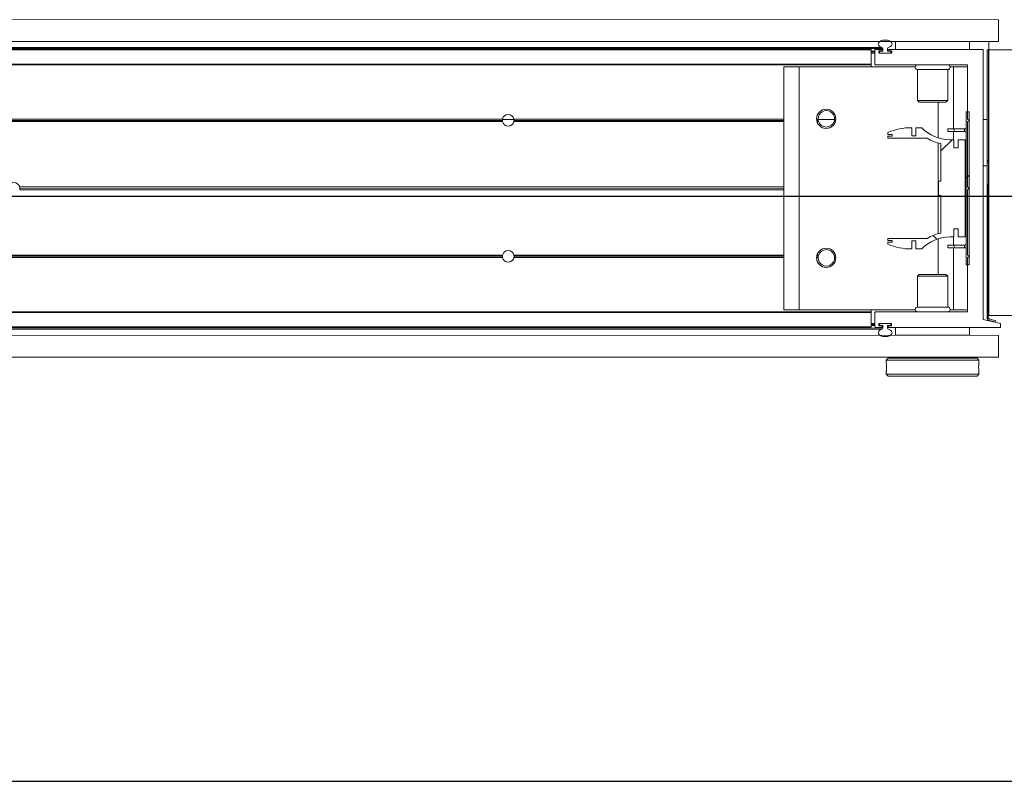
# Model space of a CAD drawing. Header units: feet. Extents: x 0 to 152508, y 0 to 59424.
# Tile 112 of 122: x 152355.9 to 152357.22, y 59421.09 to 59422.12. Entities that reach past the tile are written whole.
import ezdxf

# ---------------------------------------------------------------- set-up
doc = ezdxf.new("R2010")
doc.units = ezdxf.units.FT
doc.header["$LTSCALE"] = 0.05
doc.header["$MEASUREMENT"] = 0
for name, color, linetype, lineweight in [('Bridge plan$0$BR_P_Rail_Object', 251, 'Continuous', 30), ('Bridge plan$0$DR_P_Underdrain', 252, 'Continuous', 13), ('Bridge plan$0$SC_Scratch7', 252, 'Continuous', 0)]:
    doc.layers.add(name, color=color, linetype=linetype, lineweight=lineweight)

# ---------------------------------------------------------------- blocks, each defined once
blk = doc.blocks.new('Bridge plan$0$HIGH ST SCREENWALL_13 PANEL PLAN_2')
at = {"layer": 'Bridge plan$0$SC_Scratch7', "lineweight": 0}
h = blk.add_hatch(dxfattribs=at)
h.set_pattern_fill('ANSI34', color=256, scale=0.1, style=0, pattern_type=2)
h.set_pattern_definition([(44.99814199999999, (-37.96426208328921, -14.21874450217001), (-0.5303118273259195, 0.53034622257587), []), (44.99814199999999, (-37.78748578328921, -14.21875020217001), (-0.5303118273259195, 0.53034622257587), []), (44.99814199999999, (-37.61070938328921, -14.21875600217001), (-0.5303118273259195, 0.53034622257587), []), (44.99814199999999, (-37.43393308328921, -14.21876170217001), (-0.5303118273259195, 0.53034622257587), [])])
h.paths.add_polyline_path([(-28.38139605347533, -0.1481617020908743), (-28.38096463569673, -0.1465518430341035), (-28.3894457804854, -0.1442790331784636, -0.3394542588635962), (-28.39129865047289, -0.1418641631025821), (-28.39128694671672, 0.218998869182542), (-28.39295361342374, 0.2189989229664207), (-28.39296531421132, -0.1418641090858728, 0.339454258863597), (-28.38987719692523, -0.1458888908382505)])
h = blk.add_hatch(dxfattribs=at)
h.set_pattern_fill('ANSI31', color=256, scale=0.01, style=0, pattern_type=2)
h.set_pattern_definition([(44.99814199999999, (-37.9729706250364, -14.22072872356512), (-0.08838530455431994, 0.08839103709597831), [])])
h.paths.add_polyline_path([(-28.42108126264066, 0.1355208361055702), (-28.42108795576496, -0.07085375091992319), (-28.41733796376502, -0.07085387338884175), (-28.41733127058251, 0.1355207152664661)])
h = blk.add_hatch(dxfattribs=at)
h.set_pattern_fill('ANSI38', color=256, scale=0.01, style=0, pattern_type=2)
h.set_pattern_definition([(44.99814199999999, (-37.87566250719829, -14.22925975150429), (-0.08838530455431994, 0.08839103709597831), []), (134.998142, (-37.87566250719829, -14.22925975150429), (-0.2651616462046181, 0.0883967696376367), [0.31249937, -0.18749962])])
h.paths.add_polyline_path([(-28.43215755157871, -0.0223247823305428), (-28.43215790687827, -0.03328276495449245), (-28.42254506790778, -0.0332830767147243), (-28.42254081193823, 0.09795025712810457), (-28.43215365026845, 0.09795056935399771), (-28.43215400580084, 0.08699258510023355), (-28.43779704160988, 0.08699276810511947), (-28.43779668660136, 0.09795075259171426), (-28.44343971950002, 0.09795093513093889, -0.2061892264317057), (-28.48107035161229, 0.1141594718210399), (-28.48910839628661, 0.1141597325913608), (-28.48910875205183, 0.1032017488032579), (-28.49468616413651, 0.1032019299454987), (-28.4946858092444, 0.1141599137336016, 0.09842250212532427), (-28.52670695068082, 0.1077961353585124), (-28.52670703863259, 0.1050894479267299), (-28.52097321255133, 0.1050892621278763), (-28.52097329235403, 0.1026286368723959), (-28.52670711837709, 0.1026288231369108), (-28.5267072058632, 0.09992213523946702), (-28.47381644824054, 0.09992041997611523, 0.0857050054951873), (-28.45534931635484, 0.09261790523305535), (-28.45535095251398, 0.04217715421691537), (-28.4586317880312, 0.04217726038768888), (-28.45863242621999, 0.02249226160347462), (-28.45535159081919, 0.02249215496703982), (-28.45535322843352, -0.02794859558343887, 0.08570500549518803), (-28.47382083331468, -0.03524991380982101), (-28.52671159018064, -0.03524819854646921), (-28.52671167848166, -0.03795488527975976), (-28.52097785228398, -0.03795507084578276), (-28.52097793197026, -0.0404156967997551), (-28.52671175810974, -0.0404155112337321), (-28.52671184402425, -0.04312219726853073, 0.09842250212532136), (-28.49469111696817, -0.04948805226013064), (-28.49469076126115, -0.03853007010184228), (-28.48911334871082, -0.03853025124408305), (-28.48911370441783, -0.04948823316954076), (-28.481075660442, -0.0494884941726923, -0.206189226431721), (-28.44344397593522, -0.03328239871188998), (-28.43780094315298, -0.03328258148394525), (-28.43780058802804, -0.0223245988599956)])
for p, q in [((-32.36711100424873, 0.259961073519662), (-28.37753565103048, 0.259831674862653)), ((-28.37753660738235, 0.2303317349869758), (-28.37753565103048, 0.259831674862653)), ((-32.36711196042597, 0.2304611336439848), (-28.37753660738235, 0.2303317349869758)), ((-28.51649500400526, 0.2198362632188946), (-28.51649466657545, 0.2302529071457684)), ((-28.51649466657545, 0.2302529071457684), (-28.41649486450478, 0.2302496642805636)), ((-28.48211973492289, 0.2303351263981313), (-28.48211973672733, 0.2302517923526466)), ((-28.45086979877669, 0.2302507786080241), (-28.45086979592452, 0.2303341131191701)), ((-28.41649486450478, 0.2302496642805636), (-28.41649520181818, 0.2198330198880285)), ((-28.39055741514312, 0.2303321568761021), (-28.39055778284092, 0.218998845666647)), ((-28.54941163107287, 0.2190171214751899), (-30.30637988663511, 0.2190741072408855)), ((-28.54941160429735, 0.2198373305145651), (-30.30635121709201, 0.2198943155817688)), ((-30.30631928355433, 0.2208079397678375), (-28.53378660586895, 0.2207504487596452)), ((-30.30625873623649, 0.2225402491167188), (-28.53505528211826, 0.2224828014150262)), ((-28.54941225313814, 0.1998242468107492), (-28.54941163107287, 0.2190171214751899)), ((-28.54941176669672, 0.2148373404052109), (-28.54420344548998, 0.2148371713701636)), ((-28.54941171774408, 0.2163373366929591), (-28.54420339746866, 0.2163371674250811)), ((-28.54941169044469, 0.2171706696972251), (-28.54420336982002, 0.2171705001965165)), ((-28.54941163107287, 0.2190171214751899), (-28.54941160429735, 0.2198373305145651)), ((-28.54420393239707, 0.1998372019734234), (-28.54420331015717, 0.2190169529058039)), ((-28.5433830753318, 0.2198371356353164), (-28.5352318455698, 0.2198368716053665)), ((-28.53920338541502, 0.2169334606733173), (-28.53920342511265, 0.2156988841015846)), ((-28.53920340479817, 0.2163370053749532), (-28.5382450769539, 0.2163369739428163)), ((-28.53920293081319, 0.2156703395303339), (-28.53824509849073, 0.2156703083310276)), ((-28.53916842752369, 0.2171703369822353), (-28.53824504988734, 0.2171703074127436)), ((-28.5383832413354, 0.2148786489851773), (-28.5225236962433, 0.2148781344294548)), ((-28.53523191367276, 0.2177535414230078), (-28.5383831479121, 0.2177536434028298)), ((-28.53824509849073, 0.2156703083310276), (-28.53824512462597, 0.2148786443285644)), ((-28.5382450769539, 0.2163369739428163), (-28.53824509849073, 0.2156703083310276)), ((-28.53824504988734, 0.2171703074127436), (-28.5382450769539, 0.2163369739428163)), ((-28.53824504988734, 0.2171703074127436), (-28.53722482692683, 0.2171702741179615)), ((-28.53741179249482, 0.214836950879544), (-28.52349515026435, 0.2148364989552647)), ((-28.53378672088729, 0.2171701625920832), (-28.53722482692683, 0.2171702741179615)), ((-28.53441166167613, 0.2190166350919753), (-28.53441167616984, 0.2185737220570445)), ((-28.53378660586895, 0.2207504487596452), (-28.53378672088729, 0.2171701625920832)), ((-28.52712006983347, 0.2171699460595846), (-28.52711995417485, 0.2207502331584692)), ((-28.52349507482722, 0.2171698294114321), (-28.52712006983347, 0.2171699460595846)), ((-28.52649502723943, 0.2185734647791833), (-28.52649501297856, 0.2190163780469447)), ((-28.52252360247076, 0.2177531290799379), (-28.52567484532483, 0.2177532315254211)), ((-28.52567477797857, 0.2198365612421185), (-28.39919044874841, 0.2198324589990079)), ((-28.52266179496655, 0.2156698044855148), (-28.52266177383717, 0.2163364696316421)), ((-28.52170346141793, 0.2156983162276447), (-28.52170342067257, 0.2169328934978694)), ((-28.3983702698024, 0.2190122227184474), (-28.39838206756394, -0.1447501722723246)), ((-28.39295361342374, 0.2189989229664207), (-28.39296531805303, -0.1418641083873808)), ((-28.39295361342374, 0.2189989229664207), (-28.39128694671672, 0.218998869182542)), ((-28.39128694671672, 0.218998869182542), (-28.39129865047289, -0.1418641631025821)), ((-28.39056940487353, -0.1393337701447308), (-28.39055778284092, 0.218998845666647)), ((-28.34889120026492, 0.2189974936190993), (-28.39055778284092, 0.218998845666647)), ((-28.54941225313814, 0.1998242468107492), (-30.30705074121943, 0.1998812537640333)), ((-28.54941228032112, 0.1990040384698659), (-28.54941225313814, 0.1998242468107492)), ((-28.54941228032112, 0.1990040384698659), (-30.30707940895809, 0.1990610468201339)), ((-28.66732879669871, 0.1964037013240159), (-28.66733943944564, -0.1317206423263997)), ((-28.64649550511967, 0.1964030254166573), (-28.66732879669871, 0.1964037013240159)), ((-28.64649550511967, 0.1964030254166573), (-28.64650614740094, -0.1317213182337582)), ((-28.49012278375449, 0.1963979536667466), (-28.64649550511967, 0.1964030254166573)), ((-28.54941236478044, 0.1963998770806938), (-28.54941228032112, 0.1990040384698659)), ((-28.4200244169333, 0.1989998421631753), (-28.54337062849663, 0.1990038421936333)), ((-28.48691261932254, 0.1924403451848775), (-28.48691396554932, 0.1509574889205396)), ((-28.44607936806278, 0.1924390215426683), (-28.48691261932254, 0.1924403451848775)), ((-28.44608071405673, 0.1509561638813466), (-28.44607936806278, 0.1924390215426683)), ((-28.43816258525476, 0.1963962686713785), (-28.44286894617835, 0.1963964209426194)), ((-28.43816258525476, 0.1963962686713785), (-28.43816530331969, 0.1126047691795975)), ((-28.41920429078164, 0.196395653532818), (-28.43816258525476, 0.1963962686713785)), ((-28.41920658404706, 0.1256666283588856), (-28.41920423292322, 0.1981796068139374)), ((-28.48691396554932, 0.1509574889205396), (-28.48454199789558, 0.1485853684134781)), ((-28.44608071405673, 0.1509561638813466), (-28.48691396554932, 0.1509574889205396)), ((-28.44845283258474, 0.1485841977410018), (-28.48454199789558, 0.1485853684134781)), ((-28.45899743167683, 0.1485845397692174), (-28.45899899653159, 0.1003439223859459)), ((-28.44845283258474, 0.1485841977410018), (-28.44608071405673, 0.1509561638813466)), ((-28.42108795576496, -0.07085375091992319), (-28.42108126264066, 0.1355208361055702)), ((-28.41733127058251, 0.1355207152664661), (-28.42108126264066, 0.1355208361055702)), ((-28.41733796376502, -0.07085387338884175), (-28.41733127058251, 0.1355207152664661)), ((-29.04660042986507, 0.1223536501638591), (-30.14316158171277, 0.1223892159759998)), ((-29.04680848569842, 0.1240203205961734), (-30.1431615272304, 0.1240558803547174)), ((-29.04665668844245, 0.1256869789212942), (-30.1431614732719, 0.1257225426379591)), ((-29.04672867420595, 0.1252703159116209), (-29.03126537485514, 0.1252698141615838)), ((-28.66733119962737, 0.1223413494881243), (-29.0313938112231, 0.1223531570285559)), ((-28.66733109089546, 0.1256746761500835), (-29.03133733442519, 0.12568648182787)), ((-28.66733114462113, 0.1240080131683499), (-29.03118564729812, 0.1240198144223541)), ((-28.62090668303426, 0.1256731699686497), (-28.62305367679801, 0.1256732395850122)), ((-28.62071700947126, 0.1240065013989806), (-28.62289265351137, 0.1240065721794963)), ((-28.62026095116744, 0.1223398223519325), (-28.62250876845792, 0.1223398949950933)), ((-28.62088315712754, 0.1252565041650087), (-28.59877928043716, 0.1252557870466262)), ((-28.59757052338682, 0.1223390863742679), (-28.59940167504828, 0.1223391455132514)), ((-28.5971865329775, 0.1240057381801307), (-28.59894550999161, 0.1240057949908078)), ((-28.59702539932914, 0.1256723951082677), (-28.59875572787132, 0.1256724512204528)), ((-28.4192095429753, 0.0344580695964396), (-28.41920669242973, 0.1223333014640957)), ((-28.41920669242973, 0.1223333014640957), (-28.41670664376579, 0.1239998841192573)), ((-28.41670664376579, 0.1239998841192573), (-28.41920658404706, 0.1256666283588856)), ((-28.39837331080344, 0.1252492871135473), (-28.39295665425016, 0.125249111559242)), ((-28.52670695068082, 0.1077961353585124), (-28.52670703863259, 0.1050894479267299)), ((-28.49468616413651, 0.1032019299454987), (-28.49468580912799, 0.1141599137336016)), ((-28.48910839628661, 0.1141597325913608), (-28.48910875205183, 0.1032017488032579)), ((-28.48107035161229, 0.1141594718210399), (-28.48910839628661, 0.1141597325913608)), ((-28.44584074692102, 0.1088550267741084), (-28.44584062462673, 0.1126050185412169)), ((-28.43750742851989, 0.1088547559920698), (-28.44584074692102, 0.1088550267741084)), ((-28.43750730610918, 0.1126047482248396), (-28.44584062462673, 0.1126050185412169)), ((-28.4381654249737, 0.1088547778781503), (-28.43816577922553, 0.09795076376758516)), ((-28.43750742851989, 0.1088547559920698), (-28.43750730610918, 0.1126047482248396)), ((-28.4234987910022, 0.1088543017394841), (-28.43750742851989, 0.1088547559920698)), ((-28.42349866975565, 0.1126042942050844), (-28.43750730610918, 0.1126047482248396)), ((-28.4234987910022, 0.1088543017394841), (-28.42349866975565, 0.1126042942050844)), ((-28.52670711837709, 0.1026288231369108), (-28.5267072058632, 0.09992213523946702)), ((-28.5267072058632, 0.09992213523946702), (-28.47381644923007, 0.09992041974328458)), ((-28.52097329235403, 0.1026286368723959), (-28.52670711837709, 0.1026288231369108)), ((-28.52670703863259, 0.1050894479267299), (-28.52097321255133, 0.1050892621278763)), ((-28.52097321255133, 0.1050892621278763), (-28.52097329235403, 0.1026286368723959)), ((-28.48910875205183, 0.1032017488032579), (-28.49468616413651, 0.1032019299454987)), ((-28.45899921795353, 0.09350242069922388), (-28.45900318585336, -0.02883287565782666)), ((-28.43779668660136, 0.09795075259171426), (-28.4434397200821, 0.09795093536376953)), ((-28.43779704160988, 0.08699276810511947), (-28.43779668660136, 0.09795075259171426)), ((-28.43215365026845, 0.09795056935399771), (-28.43215400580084, 0.08699258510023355)), ((-28.42254081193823, 0.09795025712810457), (-28.43215365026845, 0.09795056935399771)), ((-28.42254506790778, -0.0332830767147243), (-28.42254081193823, 0.09795025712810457)), ((-28.45534931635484, 0.09261790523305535), (-28.45535095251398, 0.04217715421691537)), ((-28.43215400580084, 0.08699258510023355), (-28.43779704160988, 0.08699276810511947)), ((-28.39837533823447, 0.06274941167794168), (-28.39295868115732, 0.06274923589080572)), ((-28.4586317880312, 0.04217726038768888), (-28.45863242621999, 0.02249226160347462)), ((-28.45535095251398, 0.04217715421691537), (-28.4586317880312, 0.04217726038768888)), ((-28.66733418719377, 0.03021694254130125), (-29.69814739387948, 0.03025037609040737)), ((-28.66733404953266, 0.03446611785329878), (-29.69814725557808, 0.03449955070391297)), ((-28.66733411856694, 0.03234152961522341), (-29.69785288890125, 0.03237495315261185)), ((-28.41921253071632, -0.05766633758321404), (-28.41920968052, 0.030208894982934)), ((-28.41920968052, 0.030208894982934), (-28.41708502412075, 0.03233341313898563)), ((-28.41708502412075, 0.03233341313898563), (-28.4192095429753, 0.0344580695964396)), ((-28.45863242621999, 0.02249226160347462), (-28.45535159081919, 0.02249215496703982)), ((-28.45535159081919, 0.02249215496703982), (-28.45535322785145, -0.0279485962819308)), ((-28.43780094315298, -0.03328258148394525), (-28.43780058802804, -0.0223245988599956)), ((-28.43780058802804, -0.0223245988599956), (-28.43215755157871, -0.0223247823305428)), ((-28.43215755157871, -0.0223247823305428), (-28.43215790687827, -0.03328276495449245)), ((-28.52671159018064, -0.03524819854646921), (-28.52671167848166, -0.03795488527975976)), ((-28.52671167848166, -0.03795488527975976), (-28.52097785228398, -0.03795507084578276)), ((-28.47382083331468, -0.03524991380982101), (-28.52671159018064, -0.03524819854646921)), ((-28.52097785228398, -0.03795507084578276), (-28.52097793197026, -0.0404156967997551)), ((-28.49469111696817, -0.04948805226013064), (-28.49469076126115, -0.03853007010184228)), ((-28.49469076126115, -0.03853007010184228), (-28.48911334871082, -0.03853025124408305)), ((-28.48911334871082, -0.03853025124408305), (-28.48911370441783, -0.04948823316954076)), ((-28.45900340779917, -0.03567437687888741), (-28.45900497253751, -0.08391499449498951)), ((-28.44344397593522, -0.03328239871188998), (-28.43780094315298, -0.03328258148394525)), ((-28.43817003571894, -0.03328256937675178), (-28.43817038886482, -0.04418658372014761)), ((-28.43215790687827, -0.03328276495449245), (-28.42254506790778, -0.0332830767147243)), ((-28.52671175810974, -0.0404155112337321), (-28.52671184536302, -0.04312219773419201)), ((-28.52097793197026, -0.0404156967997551), (-28.52671175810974, -0.0404155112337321)), ((-28.48911370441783, -0.04948823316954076), (-28.48107565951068, -0.0494884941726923)), ((-28.44584571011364, -0.04418633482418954), (-28.44584583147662, -0.0479363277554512)), ((-28.44584583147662, -0.0479363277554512), (-28.43751251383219, -0.04793659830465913)), ((-28.44584571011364, -0.04418633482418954), (-28.43751239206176, -0.04418660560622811)), ((-28.43817051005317, -0.04793657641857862), (-28.43817322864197, -0.131728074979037)), ((-28.43751239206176, -0.04418660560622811), (-28.43751251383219, -0.04793659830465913)), ((-28.43751251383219, -0.04793659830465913), (-28.42350387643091, -0.04793705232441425)), ((-28.43751239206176, -0.04418660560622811), (-28.42350375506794, -0.04418705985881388)), ((-28.42350387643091, -0.04793705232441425), (-28.42350375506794, -0.04418705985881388)), ((-29.04666274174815, -0.06097931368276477), (-30.14316752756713, -0.06094374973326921)), ((-29.04681443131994, -0.05931264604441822), (-30.14316747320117, -0.05927708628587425)), ((-29.04660626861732, -0.05764598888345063), (-30.14316742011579, -0.05761042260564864)), ((-28.6673370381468, -0.05765829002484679), (-29.03139964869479, -0.05764648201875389)), ((-28.66733714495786, -0.06099161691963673), (-29.03134338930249, -0.06097981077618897)), ((-28.66733709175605, -0.05932495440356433), (-29.031191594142, -0.05931315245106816)), ((-28.62091273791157, -0.06099312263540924), (-28.62305973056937, -0.06099305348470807)), ((-28.62072295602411, -0.05932646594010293), (-28.62289859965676, -0.05932639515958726)), ((-28.62026678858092, -0.05765981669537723), (-28.62251460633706, -0.05765974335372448)), ((-28.59757636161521, -0.05766055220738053), (-28.59940751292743, -0.05766049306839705)), ((-28.59703145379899, -0.06099389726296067), (-28.59876178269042, -0.06099384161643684)), ((-28.41921499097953, -0.1335126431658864), (-28.41921263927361, -0.06099966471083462)), ((-28.41921263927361, -0.06099966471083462), (-28.41671259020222, -0.05933308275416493)), ((-28.41671259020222, -0.05933308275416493), (-28.41921253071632, -0.05766633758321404)), ((-28.42108795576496, -0.07085375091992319), (-28.41733796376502, -0.07085387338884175)), ((-28.48692166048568, -0.08628613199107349), (-28.48692300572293, -0.127768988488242)), ((-28.48454953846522, -0.0839141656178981), (-28.48692166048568, -0.08628613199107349)), ((-28.48692166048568, -0.08628613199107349), (-28.44608840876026, -0.08628745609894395)), ((-28.48454953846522, -0.0839141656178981), (-28.448460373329, -0.08391533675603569)), ((-28.44608840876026, -0.08628745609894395), (-28.448460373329, -0.08391533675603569)), ((-28.44608975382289, -0.1277703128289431), (-28.44608840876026, -0.08628745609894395)), ((-28.64650614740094, -0.1317213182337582), (-28.66733943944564, -0.1317206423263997)), ((-28.49013342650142, -0.1317263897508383), (-28.64650614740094, -0.1317213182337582)), ((-28.54942309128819, -0.1343286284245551), (-28.54942300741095, -0.1317244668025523)), ((-28.48692300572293, -0.127768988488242), (-28.44608975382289, -0.1277703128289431)), ((-28.43817322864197, -0.131728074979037), (-28.44287958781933, -0.1317279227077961)), ((-28.41921493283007, -0.1317286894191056), (-28.43817322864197, -0.131728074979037)), ((-28.54942309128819, -0.1343286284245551), (-30.30709021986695, -0.1342716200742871)), ((-28.54942311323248, -0.1350167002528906), (-30.30706621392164, -0.1349596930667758)), ((-28.54942374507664, -0.1544738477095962), (-28.54942311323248, -0.1350167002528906)), ((-28.54942311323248, -0.1350167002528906), (-28.54942309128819, -0.1343286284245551)), ((-28.54421542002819, -0.1543418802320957), (-28.5442147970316, -0.135149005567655)), ((-28.54339456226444, -0.1343288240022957), (-28.42003522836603, -0.1343328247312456)), ((-28.39838206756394, -0.1447501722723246), (-28.37494478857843, -0.1501675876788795)), ((-28.39056940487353, -0.1393337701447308), (-28.34890282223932, -0.1393351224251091)), ((-28.38987719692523, -0.1458888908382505), (-28.38139605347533, -0.1481617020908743)), ((-28.38944578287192, -0.1442790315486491), (-28.38096463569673, -0.1465518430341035)), ((-28.54942374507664, -0.1544738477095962), (-30.30638738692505, -0.1544168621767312)), ((-28.54942376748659, -0.155161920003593), (-30.30636337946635, -0.1551049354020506)), ((-30.30633150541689, -0.1560185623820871), (-28.53379882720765, -0.1560760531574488)), ((-30.30627107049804, -0.1577508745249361), (-28.5350676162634, -0.1578083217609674)), ((-28.54942376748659, -0.155161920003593), (-28.54942374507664, -0.1544738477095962)), ((-28.54942368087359, -0.1524952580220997), (-28.5442153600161, -0.1524954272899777)), ((-28.54942365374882, -0.1516619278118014), (-28.5442153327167, -0.1516620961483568)), ((-28.54942363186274, -0.1509952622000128), (-28.54421531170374, -0.1509954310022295)), ((-28.54942360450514, -0.1501619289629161), (-28.54421528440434, -0.1501620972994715)), ((-28.53524400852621, -0.1551623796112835), (-28.54339523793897, -0.1551621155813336)), ((-28.53921531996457, -0.1510241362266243), (-28.53921536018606, -0.1522587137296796)), ((-28.5392153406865, -0.1516622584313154), (-28.5382570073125, -0.1516622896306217)), ((-28.53921482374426, -0.1509955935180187), (-28.53825698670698, -0.1509956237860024)), ((-28.53918041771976, -0.1524955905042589), (-28.53825703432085, -0.1524956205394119)), ((-28.53839517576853, -0.1530789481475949), (-28.53524394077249, -0.1530790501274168)), ((-28.52253553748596, -0.1502044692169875), (-28.53839508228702, -0.1502039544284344)), ((-28.5382570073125, -0.1516622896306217), (-28.53825703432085, -0.1524956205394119)), ((-28.53825703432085, -0.1524956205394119), (-28.53742370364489, -0.1524956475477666)), ((-28.53825698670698, -0.1509956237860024), (-28.53825700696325, -0.1516622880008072)), ((-28.53825695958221, -0.150203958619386), (-28.53825698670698, -0.1509956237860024)), ((-28.53742370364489, -0.1524956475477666), (-28.53379871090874, -0.1524957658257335)), ((-28.52350698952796, -0.1501627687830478), (-28.53742362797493, -0.150162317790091)), ((-28.53442375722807, -0.1538992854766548), (-28.53442377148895, -0.1543421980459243)), ((-28.53379871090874, -0.1524957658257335), (-28.53379882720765, -0.1560760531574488)), ((-28.52713217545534, -0.1560762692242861), (-28.52713205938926, -0.1524959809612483)), ((-28.52713205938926, -0.1524959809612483), (-28.5236939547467, -0.1524960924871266)), ((-28.52650712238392, -0.1543424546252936), (-28.52650710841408, -0.1538995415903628)), ((-28.37494495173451, -0.1551675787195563), (-28.52568694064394, -0.1551626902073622)), ((-28.5256868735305, -0.1530793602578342), (-28.52253563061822, -0.1530794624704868)), ((-28.52267370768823, -0.1516627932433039), (-28.52267368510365, -0.1509961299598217)), ((-28.52171539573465, -0.1522592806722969), (-28.52171535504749, -0.1510247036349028)), ((-28.51650750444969, -0.1655796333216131), (-28.51650716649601, -0.1551629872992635)), ((-28.41650736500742, -0.1551662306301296), (-28.41650770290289, -0.1655828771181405)), ((-28.38096463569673, -0.1465518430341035), (-28.38139605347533, -0.1481617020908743)), ((-28.37494478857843, -0.1501675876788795), (-28.37494495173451, -0.1551675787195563)), ((-32.36712481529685, -0.1658714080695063), (-28.37754946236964, -0.166000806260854)), ((-28.41650770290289, -0.1655828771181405), (-28.51650750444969, -0.1655796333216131)), ((-28.48213257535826, -0.1655807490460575), (-28.48213258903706, -0.1659974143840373)), ((-28.45088265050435, -0.1659984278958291), (-28.45088263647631, -0.1655817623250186)), ((-28.3775504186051, -0.1955007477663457), (-28.37754946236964, -0.166000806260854)), ((-32.36712577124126, -0.1953713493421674), (-28.3775504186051, -0.1955007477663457)), ((-28.52650850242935, -0.19688502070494), (-28.52900857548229, -0.1993849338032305)), ((-28.40650873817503, -0.1968889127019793), (-28.52650850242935, -0.19688502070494)), ((-28.52275845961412, -0.1954960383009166), (-28.52275850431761, -0.1968851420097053)), ((-28.41025873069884, -0.196888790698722), (-28.4102586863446, -0.1954996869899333)), ((-28.40400882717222, -0.1993889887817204), (-28.40650873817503, -0.1968889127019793)), ((-28.52900857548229, -0.1993849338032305), (-28.52900867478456, -0.202434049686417)), ((-28.40400882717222, -0.1993889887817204), (-28.52900857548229, -0.1993849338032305)), ((-28.52867515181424, -0.2093046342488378), (-28.52868585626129, -0.2074955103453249)), ((-28.40400892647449, -0.2024356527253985), (-28.40400882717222, -0.1993889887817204)), ((-28.52900909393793, -0.215369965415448), (-28.52900919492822, -0.2184990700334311)), ((-28.52900919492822, -0.2184990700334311), (-28.52650928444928, -0.2209991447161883)), ((-28.40400944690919, -0.2185031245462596), (-28.52900919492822, -0.2184990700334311)), ((-28.40650952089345, -0.2210030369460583), (-28.52650928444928, -0.2209991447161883)), ((-28.40650952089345, -0.2210030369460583), (-28.40400944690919, -0.2185031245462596)), ((-28.40400944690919, -0.2185031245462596), (-28.40400934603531, -0.215375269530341))]:
    blk.add_line(p, q, dxfattribs=at)
for centre in [(-28.610039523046, 0.1260894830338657), (-28.61004560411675, -0.06141014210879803)]:
    blk.add_circle(centre, 0.01302080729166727, dxfattribs=at)
for centre, radius, start, end in [((-28.54338310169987, 0.2190169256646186), 0.0008202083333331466, 89.99814166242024, 179.9981416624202), ((-28.53838321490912, 0.2156988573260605), 0.0008202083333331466, 179.9981416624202, 269.9981416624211), ((-28.53838317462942, 0.2169334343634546), 0.0008202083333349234, 89.9981416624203, 179.9981416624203), ((-28.53741176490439, 0.2156702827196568), 0.0008333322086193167, 179.9982015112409, 269.9981416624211), ((-28.53722486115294, 0.2161290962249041), 0.001041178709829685, 89.9981416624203, 168.4830518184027), ((-28.53523188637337, 0.2185737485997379), 0.0008202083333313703, 269.9981416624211, 359.9981416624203), ((-28.53523187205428, 0.2190166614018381), 0.0008202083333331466, 359.9981416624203, 89.99814166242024), ((-28.53560361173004, 0.22075050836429), 0.001817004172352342, 359.9981400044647, 72.43568222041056), ((-28.52530294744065, 0.2207501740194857), 0.001817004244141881, 107.5606013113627, 179.9981416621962), ((-28.52567481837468, 0.2185734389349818), 0.0008202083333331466, 179.9981416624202, 269.9981416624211), ((-28.52567480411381, 0.2190163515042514), 0.0008202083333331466, 89.99814166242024, 179.9981416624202), ((-28.52349512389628, 0.2156698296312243), 0.0008333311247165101, 269.9981416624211, 359.9981802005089), ((-28.5234951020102, 0.2163364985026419), 0.0008333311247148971, 359.9981056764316, 89.99814166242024), ((-28.52252366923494, 0.2156983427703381), 0.0008202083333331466, 269.9981416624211, 359.9981416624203), ((-28.52252362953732, 0.2169329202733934), 0.0008202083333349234, 359.9981416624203, 89.9981416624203), ((-28.39919047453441, 0.2190122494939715), 0.0008202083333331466, 359.9981416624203, 89.99814166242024), ((-28.5433706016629, 0.1998371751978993), 0.0008333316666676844, 179.9981416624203, 269.9981416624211), ((-28.4869125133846, 0.1957211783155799), 0.003280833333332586, 89.99814166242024, 269.9981416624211), ((-28.44607926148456, 0.1957198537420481), 0.003280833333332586, 269.9981416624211, 89.99814166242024), ((-28.42002444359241, 0.1981796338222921), 0.0008202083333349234, 359.9981416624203, 89.9981416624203), ((-28.60983118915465, 0.126089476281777), 0.01108331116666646, 357.8436572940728, 182.1526260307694), ((-29.03899706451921, 0.1241491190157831), 0.007812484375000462, 168.6473907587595, 180.9446345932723), ((-29.03899706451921, 0.1241491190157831), 0.007812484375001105, 180.9446345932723, 193.2865001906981), ((-29.03899706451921, 0.1241491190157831), 0.007812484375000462, 11.34889256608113, 168.6473907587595), ((-29.03899706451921, 0.1241491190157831), 0.007812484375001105, 193.2865001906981, 346.7097831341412), ((-29.03899706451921, 0.1241491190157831), 0.007812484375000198, 346.7097831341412, 359.0516487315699), ((-29.03899706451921, 0.1241491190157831), 0.007812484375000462, 359.0516487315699, 11.34889256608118), ((-28.60983118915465, 0.126089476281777), 0.01108331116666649, 182.1526260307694, 190.8324766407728), ((-28.60983118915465, 0.126089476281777), 0.01108331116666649, 190.8324766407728, 199.7742688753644), ((-28.60983118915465, 0.126089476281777), 0.01108331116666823, 199.7742688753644, 340.222014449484), ((-28.60983118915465, 0.126089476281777), 0.01108331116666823, 340.222014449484, 349.1638066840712), ((-28.60983118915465, 0.126089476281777), 0.01108331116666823, 349.1638066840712, 357.8436572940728), ((-28.49468852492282, 0.03043000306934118), 0.08372991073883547, 89.9981416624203, 112.4825022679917), ((-28.44343803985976, 0.1497417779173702), 0.05179084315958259, 223.3961394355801, 269.9981416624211), ((-28.42349886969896, 0.1064376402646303), 0.002416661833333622, 359.9981416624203, 89.9981416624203), ((-28.42349886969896, 0.1064376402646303), 0.006166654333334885, 66.92587189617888, 89.9981416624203), ((-28.44343803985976, 0.1497417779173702), 0.05835250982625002, 238.6273874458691, 258.2216459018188), ((-29.70566537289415, 0.03237520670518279), 0.007812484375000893, 15.77834138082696, 164.2179419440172), ((-29.70566537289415, 0.03237520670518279), 0.00781248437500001, 344.2179419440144, 359.9981416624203), ((-29.70566537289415, 0.03237520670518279), 0.00781248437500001, 359.9981416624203, 15.77834138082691), ((-28.44344565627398, -0.08507324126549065), 0.05179084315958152, 89.9981416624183, 136.600143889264), ((-28.44344565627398, -0.08507324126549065), 0.05835250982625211, 101.774637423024, 121.3688958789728), ((-29.03900301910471, -0.05944195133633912), 0.007812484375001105, 13.2865001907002, 166.7097831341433), ((-28.60983727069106, -0.06141014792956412), 0.01108331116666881, 19.77426887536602, 160.2220144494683), ((-28.49468840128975, 0.03424185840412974), 0.08372991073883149, 247.5137810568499, 269.9981416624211), ((-28.42350367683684, -0.04177039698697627), 0.006166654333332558, 269.9981416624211, 293.0704114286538), ((-28.42350367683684, -0.04177039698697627), 0.002416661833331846, 269.9981416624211, 359.9981416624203), ((-29.03900301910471, -0.05944195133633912), 0.007812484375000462, 179.0516487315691, 191.3488925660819), ((-29.03900301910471, -0.05944195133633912), 0.007812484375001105, 166.7097831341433, 179.0516487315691), ((-29.03900301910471, -0.05944195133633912), 0.007812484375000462, 191.3488925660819, 348.6473907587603), ((-29.03900301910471, -0.05944195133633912), 0.007812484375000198, 0.9446345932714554, 13.2865001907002), ((-29.03900301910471, -0.05944195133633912), 0.007812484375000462, 348.6473907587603, 0.9446345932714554), ((-28.60983727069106, -0.06141014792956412), 0.01108331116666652, 177.8436572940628, 2.152626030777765), ((-28.60983727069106, -0.06141014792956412), 0.01108331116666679, 169.1638066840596, 177.8436572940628), ((-28.60983727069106, -0.06141014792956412), 0.01108331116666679, 160.2220144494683, 169.1638066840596), ((-28.60983727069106, -0.06141014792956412), 0.01108331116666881, 10.83247664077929, 19.77426887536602), ((-28.60983727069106, -0.06141014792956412), 0.01108331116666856, 2.152626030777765, 10.83247664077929), ((-28.4869231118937, -0.1310498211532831), 0.00328083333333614, 89.99814166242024, 269.9981416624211), ((-28.44608986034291, -0.1310511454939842), 0.00328083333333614, 269.9981416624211, 89.99814166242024), ((-28.54339458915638, -0.1351490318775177), 0.0008202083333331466, 89.99814166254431, 179.9981416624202), ((-28.42003520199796, -0.133512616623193), 0.0008202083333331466, 269.9981416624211, 359.9981416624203), ((-28.38879865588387, -0.1418642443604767), 0.004166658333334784, 179.99814166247, 254.998141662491), ((-28.38879865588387, -0.1418642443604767), 0.002499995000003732, 179.9981416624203, 254.9981416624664), ((-28.54339521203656, -0.1543419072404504), 0.0008202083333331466, 179.9981416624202, 269.9981416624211), ((-28.53839514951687, -0.152258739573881), 0.0008202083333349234, 179.9981416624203, 269.9981416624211), ((-28.53839510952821, -0.1510241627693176), 0.0008202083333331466, 89.99814166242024, 179.9981416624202), ((-28.53742367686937, -0.1516623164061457), 0.0008333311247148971, 179.9981056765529, 269.9981416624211), ((-28.53742365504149, -0.1509956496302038), 0.000833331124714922, 89.9981416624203, 179.9981802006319), ((-28.53524398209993, -0.1543421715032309), 0.0008202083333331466, 269.9981416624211, 359.9981416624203), ((-28.53524396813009, -0.1538992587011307), 0.0008202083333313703, 359.9981416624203, 89.99814166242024), ((-28.5356158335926, -0.1560759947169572), 0.001817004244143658, 287.5606013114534, 359.9981416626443), ((-28.52531516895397, -0.1560763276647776), 0.001817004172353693, 179.9981400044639, 252.4356822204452), ((-28.5256869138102, -0.154342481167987), 0.0008202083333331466, 179.9981416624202, 269.9981416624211), ((-28.52568689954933, -0.1538995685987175), 0.0008202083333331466, 89.99814166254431, 179.9981416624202), ((-28.52369392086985, -0.1514549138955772), 0.00104117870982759, 269.9981416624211, 348.4830518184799), ((-28.52350701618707, -0.150996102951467), 0.0008333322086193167, 359.9982015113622, 89.9981416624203), ((-28.52253560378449, -0.1522592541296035), 0.0008202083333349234, 269.9981416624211, 359.9981416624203), ((-28.52253556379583, -0.1510246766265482), 0.0008202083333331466, 359.9981416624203, 89.99814166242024), ((-28.34169141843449, -0.2089478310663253), 0.0626568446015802, 174.0342443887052, 185.8878488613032)]:
    blk.add_arc(centre, radius, start, end, dxfattribs=at)
for centre, major_axis, ratio, end_param in [((-28.53045307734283, 0.2270705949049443), (0.009374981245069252, -3.040691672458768e-07), 0.5617178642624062, 10.48246647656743), ((-28.53046570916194, -0.1623964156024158), (-0.009374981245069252, 3.040691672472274e-07), 0.5617178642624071, 10.4824664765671)]:
    blk.add_ellipse(centre, major_axis=major_axis, ratio=ratio, start_param=5.225496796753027, end_param=end_param, dxfattribs=at)
for points, knots in [([(-28.52897183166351, -0.2027956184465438), (-28.52897187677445, -0.2027950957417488), (-28.52900360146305, -0.2024425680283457), (-28.52901828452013, -0.2023584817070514), (-28.52898272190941, -0.2026700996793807), (-28.52887895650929, -0.203763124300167), (-28.52875986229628, -0.2054163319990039), (-28.52868063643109, -0.2072468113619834), (-28.52867222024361, -0.2084601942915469), (-28.52866887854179, -0.2089420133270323)], [0, 0, 0, 0, 0.0002623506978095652, 0.1771374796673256, 0.3531789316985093, 0.5291976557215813, 0.7060352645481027, 0.8832702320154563, 1, 1, 1, 1]), ([(-28.52866887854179, -0.2089420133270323), (-28.52867657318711, -0.2096714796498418), (-28.52869196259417, -0.2111303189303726), (-28.52879973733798, -0.2130804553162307), (-28.52891662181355, -0.2145408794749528), (-28.52900077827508, -0.2153734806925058), (-28.52900064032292, -0.2153709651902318), (-28.52900058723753, -0.2153699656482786)], [0, 0, 0, 0, 0.2140444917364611, 0.4280607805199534, 0.6428083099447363, 0.8580379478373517, 1, 1, 1, 1])]:
    blk.add_open_spline(points, degree=3, knots=knots, dxfattribs=at)
blk = doc.blocks.new('Bridge plan')
at = {"layer": 'Bridge plan$0$BR_P_Rail_Object', "lineweight": -3}
blk.add_line((1828212.789513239, 711623.1422486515), (1828067.901254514, 711623.142248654), dxfattribs=at)
at = {"layer": 'Bridge plan$0$DR_P_Underdrain', "lineweight": -3, "flags": 128}
blk.add_lwpolyline([(1828080.719098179, 711622.3534554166), (1828107.976002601, 711622.3533455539)], dxfattribs=at)
at = {"layer": 'Bridge plan$0$SC_Scratch7', "lineweight": -3, "rotation": 359.9997690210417}
blk.add_blockref('Bridge plan$0$HIGH ST SCREENWALL_13 PANEL PLAN_2', (1828124.657819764, 711623.1207852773), dxfattribs=at)
blk = doc.blocks.new('Trellis Base')
blk.add_blockref('Bridge plan', (-1675739.0632623, -652201.2630976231))

msp = doc.modelspace()

# ---------------------------------------------------------------- block references
msp.add_blockref('Trellis Base', (0, 0))

doc.saveas('drawing.dxf')
